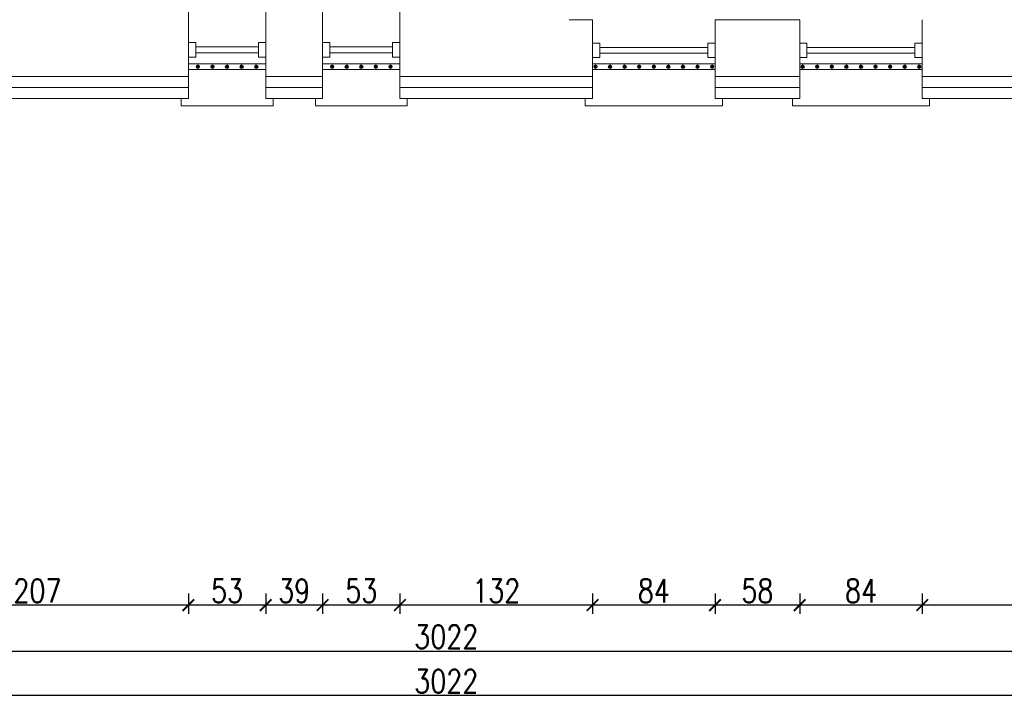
# Model space of a CAD drawing. Header units: millimetres. Extents: x 6354466 to 6508314, y -1889048 to -1342748.
# Tile 57 of 134: x 6395384 to 6402133, y -1764998 to -1760303. Entities that reach past the tile are written whole.
import ezdxf

# ---------------------------------------------------------------- set-up
doc = ezdxf.new("R2010")
doc.units = ezdxf.units.MM
doc.header["$PDMODE"] = 3
doc.header["$PDSIZE"] = 10
for name, color, linetype, lineweight in [('drzwi istn', 163, 'Continuous', 5), ('L-3', 10, 'Continuous', 18), ('L-5', 152, 'Continuous', 9), ('L-DIM', 252, 'Continuous', 5), ('L-ISTNIEJĄCE BUDYNKI', 167, 'Continuous', 5)]:
    doc.layers.add(name, color=color, linetype=linetype, lineweight=lineweight)
doc.styles.add('160', font='simplex.shx', dxfattribs={"width": 0.8, "height": 160})
doc.linetypes.add('BATTING', pattern='A,0.00254,-2.54,[134,ltypeshp.shx,S=2.54,R=0,X=-2.54,Y=0],-5.08,[134,ltypeshp.shx,S=2.54,R=180,X=2.54,Y=0],-2.54', length=10.16254)
doc.dimstyles.new('160', dxfattribs={"dimtxt": 160, "dimasz": 80, "dimexe": 60, "dimexo": 3, "dimgap": 18, "dimtad": 1, "dimdec": 0, "dimlfac": 0.1, "dimrnd": 1, "dimtxsty": '160', "dimblk": 'ARCHTICK', "dimcen": 2.5, "dimdle": 30, "dimadec": 0, "dimazin": 0, "dimtfac": 1, "dimtdec": 0, "dimtix": 1, "dimtmove": 2, "dimatfit": 0, "dimldrblk": 'NONE', "dimfxl": 0, "dimarcsym": 0})

# ---------------------------------------------------------------- blocks, each defined once
blk = doc.blocks.new('*U19')
for p, q in [((-5, 0), (-5, -5)), ((5, -5), (5, 0)), ((-5, -5), (5, -5)), ((-2, -5), (-2, -48)), ((2, -5), (2, -48)), ((-5, -53), (-5, -48)), ((-5, -48), (5, -48)), ((5, -48), (5, -53))]:
    blk.add_line(p, q)
blk = doc.blocks.new('*U20')
for p, q in [((-5, 0), (-5, -5)), ((5, -5), (5, 0)), ((-5, -5), (5, -5)), ((-2, -5), (-2, -79)), ((2, -5), (2, -79)), ((-5, -84), (-5, -79)), ((-5, -79), (5, -79)), ((5, -79), (5, -84))]:
    blk.add_line(p, q)
blk = doc.blocks.new('_ArchTick')
at = {"color": 0, "linetype": 'ByBlock', "const_width": 0.15}
blk.add_lwpolyline([(-0.5, -0.5), (0.5, 0.5)], dxfattribs=at)
blk = doc.blocks.new('*D137')
at = {"layer": 'Defpoints', "color": 0, "transparency": 16777216}
for p in [(6401570.3, -1760843.4), (6403450.3, -1760843.4), (6401570.3, -1764317.9)]:
    blk.add_point(p, dxfattribs=at)
at = {"layer": 'L-DIM', "color": 0, "lineweight": -2, "ltscale": 10, "transparency": 16777216}
for p, q in [((6401570.3, -1764237.9), (6401570.3, -1764377.9)), ((6403450.3, -1764237.9), (6403450.3, -1764377.9)), ((6403480.3, -1764317.9), (6401540.3, -1764317.9))]:
    blk.add_line(p, q, dxfattribs=at)
at = {"layer": 'L-DIM', "color": 0, "linetype": 'ByBlock', "lineweight": -2, "transparency": 16777216, "xscale": 80, "yscale": 80, "zscale": 80, "rotation": 180}
blk.add_blockref('_ArchTick', (6401570.3, -1764317.9), dxfattribs=at)
at = {"layer": 'L-DIM', "color": 0, "linetype": 'ByBlock', "lineweight": -2, "transparency": 16777216, "xscale": 80, "yscale": 80, "zscale": 80}
blk.add_blockref('_ArchTick', (6403450.3, -1764317.9), dxfattribs=at)
at = {"layer": 'L-DIM', "color": 0, "ltscale": 10, "transparency": 16777216, "insert": (6402510.3, -1764219.9), "char_height": 160, "attachment_point": 5, "style": '160'}
blk.add_mtext('188', dxfattribs=at)
blk = doc.blocks.new('_None')
blk = doc.blocks.new('*D138')
at = {"layer": 'Defpoints', "color": 0, "transparency": 16777216}
for p in [(6400730.3, -1760843.4), (6401570.3, -1760843.4), (6400730.3, -1764317.9)]:
    blk.add_point(p, dxfattribs=at)
at = {"layer": 'L-DIM', "color": 0, "lineweight": -2, "ltscale": 10, "transparency": 16777216}
for p, q in [((6400730.3, -1764237.9), (6400730.3, -1764377.9)), ((6401570.3, -1764237.9), (6401570.3, -1764377.9)), ((6401600.3, -1764317.9), (6400700.3, -1764317.9))]:
    blk.add_line(p, q, dxfattribs=at)
at = {"layer": 'L-DIM', "color": 0, "linetype": 'ByBlock', "lineweight": -2, "transparency": 16777216, "xscale": 80, "yscale": 80, "zscale": 80, "rotation": 180}
blk.add_blockref('_ArchTick', (6400730.3, -1764317.9), dxfattribs=at)
at = {"layer": 'L-DIM', "color": 0, "linetype": 'ByBlock', "lineweight": -2, "transparency": 16777216, "xscale": 80, "yscale": 80, "zscale": 80}
blk.add_blockref('_ArchTick', (6401570.3, -1764317.9), dxfattribs=at)
at = {"layer": 'L-DIM', "color": 0, "ltscale": 10, "transparency": 16777216, "insert": (6401150.3, -1764219.9), "char_height": 160, "attachment_point": 5, "style": '160'}
blk.add_mtext('84', dxfattribs=at)
blk = doc.blocks.new('*D139')
at = {"layer": 'Defpoints', "color": 0, "transparency": 16777216}
for p in [(6400150.3, -1760843.4), (6400730.3, -1760843.4), (6400150.3, -1764317.9)]:
    blk.add_point(p, dxfattribs=at)
at = {"layer": 'L-DIM', "color": 0, "lineweight": -2, "ltscale": 10, "transparency": 16777216}
for p, q in [((6400150.3, -1764237.9), (6400150.3, -1764377.9)), ((6400730.3, -1764237.9), (6400730.3, -1764377.9)), ((6400760.3, -1764317.9), (6400120.3, -1764317.9))]:
    blk.add_line(p, q, dxfattribs=at)
at = {"layer": 'L-DIM', "color": 0, "linetype": 'ByBlock', "lineweight": -2, "transparency": 16777216, "xscale": 80, "yscale": 80, "zscale": 80, "rotation": 180}
blk.add_blockref('_ArchTick', (6400150.3, -1764317.9), dxfattribs=at)
at = {"layer": 'L-DIM', "color": 0, "linetype": 'ByBlock', "lineweight": -2, "transparency": 16777216, "xscale": 80, "yscale": 80, "zscale": 80}
blk.add_blockref('_ArchTick', (6400730.3, -1764317.9), dxfattribs=at)
at = {"layer": 'L-DIM', "color": 0, "ltscale": 10, "transparency": 16777216, "insert": (6400440.3, -1764219.9), "char_height": 160, "attachment_point": 5, "style": '160'}
blk.add_mtext('58', dxfattribs=at)
blk = doc.blocks.new('*D140')
at = {"layer": 'Defpoints', "color": 0, "transparency": 16777216}
for p in [(6399310.3, -1760843.4), (6400150.3, -1760843.4), (6399310.3, -1764317.9)]:
    blk.add_point(p, dxfattribs=at)
at = {"layer": 'L-DIM', "color": 0, "lineweight": -2, "ltscale": 10, "transparency": 16777216}
for p, q in [((6399310.3, -1764237.9), (6399310.3, -1764377.9)), ((6400150.3, -1764237.9), (6400150.3, -1764377.9)), ((6400180.3, -1764317.9), (6399280.3, -1764317.9))]:
    blk.add_line(p, q, dxfattribs=at)
at = {"layer": 'L-DIM', "color": 0, "linetype": 'ByBlock', "lineweight": -2, "transparency": 16777216, "xscale": 80, "yscale": 80, "zscale": 80, "rotation": 180}
blk.add_blockref('_ArchTick', (6399310.3, -1764317.9), dxfattribs=at)
at = {"layer": 'L-DIM', "color": 0, "linetype": 'ByBlock', "lineweight": -2, "transparency": 16777216, "xscale": 80, "yscale": 80, "zscale": 80}
blk.add_blockref('_ArchTick', (6400150.3, -1764317.9), dxfattribs=at)
at = {"layer": 'L-DIM', "color": 0, "ltscale": 10, "transparency": 16777216, "insert": (6399730.3, -1764219.9), "char_height": 160, "attachment_point": 5, "style": '160'}
blk.add_mtext('84', dxfattribs=at)
blk = doc.blocks.new('*D141')
at = {"layer": 'Defpoints', "color": 0, "transparency": 16777216}
for p in [(6397990.3, -1760843.4), (6399310.3, -1760843.4), (6397990.3, -1764317.9)]:
    blk.add_point(p, dxfattribs=at)
at = {"layer": 'L-DIM', "color": 0, "lineweight": -2, "ltscale": 10, "transparency": 16777216}
for p, q in [((6397990.3, -1764237.9), (6397990.3, -1764377.9)), ((6399310.3, -1764237.9), (6399310.3, -1764377.9)), ((6399340.3, -1764317.9), (6397960.3, -1764317.9))]:
    blk.add_line(p, q, dxfattribs=at)
at = {"layer": 'L-DIM', "color": 0, "linetype": 'ByBlock', "lineweight": -2, "transparency": 16777216, "xscale": 80, "yscale": 80, "zscale": 80, "rotation": 180}
blk.add_blockref('_ArchTick', (6397990.3, -1764317.9), dxfattribs=at)
at = {"layer": 'L-DIM', "color": 0, "linetype": 'ByBlock', "lineweight": -2, "transparency": 16777216, "xscale": 80, "yscale": 80, "zscale": 80}
blk.add_blockref('_ArchTick', (6399310.3, -1764317.9), dxfattribs=at)
at = {"layer": 'L-DIM', "color": 0, "ltscale": 10, "transparency": 16777216, "insert": (6398650.3, -1764219.9), "char_height": 160, "attachment_point": 5, "style": '160'}
blk.add_mtext('132', dxfattribs=at)
blk = doc.blocks.new('*D142')
at = {"layer": 'Defpoints', "color": 0, "transparency": 16777216}
for p in [(6397460.3, -1760843.4), (6397990.3, -1760843.4), (6397460.3, -1764317.9)]:
    blk.add_point(p, dxfattribs=at)
at = {"layer": 'L-DIM', "color": 0, "lineweight": -2, "ltscale": 10, "transparency": 16777216}
for p, q in [((6397460.3, -1764237.9), (6397460.3, -1764377.9)), ((6397990.3, -1764237.9), (6397990.3, -1764377.9)), ((6398020.3, -1764317.9), (6397430.3, -1764317.9))]:
    blk.add_line(p, q, dxfattribs=at)
at = {"layer": 'L-DIM', "color": 0, "linetype": 'ByBlock', "lineweight": -2, "transparency": 16777216, "xscale": 80, "yscale": 80, "zscale": 80, "rotation": 180}
blk.add_blockref('_ArchTick', (6397460.3, -1764317.9), dxfattribs=at)
at = {"layer": 'L-DIM', "color": 0, "linetype": 'ByBlock', "lineweight": -2, "transparency": 16777216, "xscale": 80, "yscale": 80, "zscale": 80}
blk.add_blockref('_ArchTick', (6397990.3, -1764317.9), dxfattribs=at)
at = {"layer": 'L-DIM', "color": 0, "ltscale": 10, "transparency": 16777216, "insert": (6397725.3, -1764219.9), "char_height": 160, "attachment_point": 5, "style": '160'}
blk.add_mtext('53', dxfattribs=at)
blk = doc.blocks.new('*D143')
at = {"layer": 'Defpoints', "color": 0, "transparency": 16777216}
for p in [(6397070.3, -1760843.4), (6397460.3, -1760843.4), (6397070.3, -1764317.9)]:
    blk.add_point(p, dxfattribs=at)
at = {"layer": 'L-DIM', "color": 0, "lineweight": -2, "ltscale": 10, "transparency": 16777216}
for p, q in [((6397070.3, -1764237.9), (6397070.3, -1764377.9)), ((6397460.3, -1764237.9), (6397460.3, -1764377.9)), ((6397490.3, -1764317.9), (6397040.3, -1764317.9))]:
    blk.add_line(p, q, dxfattribs=at)
at = {"layer": 'L-DIM', "color": 0, "linetype": 'ByBlock', "lineweight": -2, "transparency": 16777216, "xscale": 80, "yscale": 80, "zscale": 80, "rotation": 180}
blk.add_blockref('_ArchTick', (6397070.3, -1764317.9), dxfattribs=at)
at = {"layer": 'L-DIM', "color": 0, "linetype": 'ByBlock', "lineweight": -2, "transparency": 16777216, "xscale": 80, "yscale": 80, "zscale": 80}
blk.add_blockref('_ArchTick', (6397460.3, -1764317.9), dxfattribs=at)
at = {"layer": 'L-DIM', "color": 0, "ltscale": 10, "transparency": 16777216, "insert": (6397265.3, -1764219.9), "char_height": 160, "attachment_point": 5, "style": '160'}
blk.add_mtext('39', dxfattribs=at)
blk = doc.blocks.new('*D144')
at = {"layer": 'Defpoints', "color": 0, "transparency": 16777216}
for p in [(6396540.3, -1760843.4), (6397070.3, -1760843.4), (6396540.3, -1764317.9)]:
    blk.add_point(p, dxfattribs=at)
at = {"layer": 'L-DIM', "color": 0, "lineweight": -2, "ltscale": 10, "transparency": 16777216}
for p, q in [((6396540.3, -1764237.9), (6396540.3, -1764377.9)), ((6397070.3, -1764237.9), (6397070.3, -1764377.9)), ((6397100.3, -1764317.9), (6396510.3, -1764317.9))]:
    blk.add_line(p, q, dxfattribs=at)
at = {"layer": 'L-DIM', "color": 0, "linetype": 'ByBlock', "lineweight": -2, "transparency": 16777216, "xscale": 80, "yscale": 80, "zscale": 80, "rotation": 180}
blk.add_blockref('_ArchTick', (6396540.3, -1764317.9), dxfattribs=at)
at = {"layer": 'L-DIM', "color": 0, "linetype": 'ByBlock', "lineweight": -2, "transparency": 16777216, "xscale": 80, "yscale": 80, "zscale": 80}
blk.add_blockref('_ArchTick', (6397070.3, -1764317.9), dxfattribs=at)
at = {"layer": 'L-DIM', "color": 0, "ltscale": 10, "transparency": 16777216, "insert": (6396805.3, -1764219.9), "char_height": 160, "attachment_point": 5, "style": '160'}
blk.add_mtext('53', dxfattribs=at)
blk = doc.blocks.new('*D145')
at = {"layer": 'Defpoints', "color": 0, "transparency": 16777216}
for p in [(6394470.3, -1760843.4), (6396540.3, -1760843.4), (6394470.3, -1764317.9)]:
    blk.add_point(p, dxfattribs=at)
at = {"layer": 'L-DIM', "color": 0, "lineweight": -2, "ltscale": 10, "transparency": 16777216}
for p, q in [((6394470.3, -1764237.9), (6394470.3, -1764377.9)), ((6396540.3, -1764237.9), (6396540.3, -1764377.9)), ((6396570.3, -1764317.9), (6394440.3, -1764317.9))]:
    blk.add_line(p, q, dxfattribs=at)
at = {"layer": 'L-DIM', "color": 0, "linetype": 'ByBlock', "lineweight": -2, "transparency": 16777216, "xscale": 80, "yscale": 80, "zscale": 80, "rotation": 180}
blk.add_blockref('_ArchTick', (6394470.3, -1764317.9), dxfattribs=at)
at = {"layer": 'L-DIM', "color": 0, "linetype": 'ByBlock', "lineweight": -2, "transparency": 16777216, "xscale": 80, "yscale": 80, "zscale": 80}
blk.add_blockref('_ArchTick', (6396540.3, -1764317.9), dxfattribs=at)
at = {"layer": 'L-DIM', "color": 0, "ltscale": 10, "transparency": 16777216, "insert": (6395505.3, -1764219.9), "char_height": 160, "attachment_point": 5, "style": '160'}
blk.add_mtext('207', dxfattribs=at)
blk = doc.blocks.new('*D157')
at = {"layer": 'Defpoints', "color": 0, "ltscale": 10, "transparency": 16777216}
for p in [(6383200.3, -1760693.4), (6413415.3, -1760843.4), (6383200.3, -1764938.3)]:
    blk.add_point(p, dxfattribs=at)
at = {"layer": 'L-DIM', "color": 0, "lineweight": -2, "ltscale": 10, "transparency": 16777216}
for p, q in [((6383200.3, -1764858.3), (6383200.3, -1764998.3)), ((6413415.3, -1764858.3), (6413415.3, -1764998.3)), ((6413445.3, -1764938.3), (6383170.3, -1764938.3))]:
    blk.add_line(p, q, dxfattribs=at)
at = {"layer": 'L-DIM', "color": 0, "lineweight": -2, "ltscale": 10, "transparency": 16777216, "xscale": 80, "yscale": 80, "zscale": 80, "rotation": 180}
blk.add_blockref('_ArchTick', (6383200.3, -1764938.3), dxfattribs=at)
at = {"layer": 'L-DIM', "color": 0, "lineweight": -2, "ltscale": 10, "transparency": 16777216, "xscale": 80, "yscale": 80, "zscale": 80}
blk.add_blockref('_ArchTick', (6413415.3, -1764938.3), dxfattribs=at)
at = {"layer": 'L-DIM', "color": 0, "ltscale": 10, "transparency": 16777216, "insert": (6398307.8, -1764840.3), "char_height": 160, "attachment_point": 5, "style": '160'}
blk.add_mtext('3022', dxfattribs=at)
blk = doc.blocks.new('*D462')
at = {"layer": 'Defpoints', "color": 0, "transparency": 16777216}
for p in [(6383200.3, -1760693.4), (6413415.3, -1760693.4), (6413415.3, -1764632.8)]:
    blk.add_point(p, dxfattribs=at)
at = {"layer": 'L-DIM', "color": 0, "lineweight": -2, "ltscale": 10, "transparency": 16777216}
for p, q in [((6383200.3, -1764552.8), (6383200.3, -1764692.8)), ((6413415.3, -1764552.8), (6413415.3, -1764692.8)), ((6383170.3, -1764632.8), (6413445.3, -1764632.8))]:
    blk.add_line(p, q, dxfattribs=at)
at = {"layer": 'L-DIM', "color": 0, "linetype": 'ByBlock', "lineweight": -2, "transparency": 16777216, "xscale": 80, "yscale": 80, "zscale": 80, "rotation": 180}
blk.add_blockref('_ArchTick', (6383200.3, -1764632.8), dxfattribs=at)
at = {"layer": 'L-DIM', "color": 0, "linetype": 'ByBlock', "lineweight": -2, "transparency": 16777216, "xscale": 80, "yscale": 80, "zscale": 80}
blk.add_blockref('_ArchTick', (6413415.3, -1764632.8), dxfattribs=at)
at = {"layer": 'L-DIM', "color": 0, "ltscale": 10, "transparency": 16777216, "insert": (6398307.8, -1764534.8), "char_height": 160, "attachment_point": 5, "style": '160'}
blk.add_mtext('3022', dxfattribs=at)

msp = doc.modelspace()

# ---------------------------------------------------------------- linework, layer by layer
at = {"layer": 'L-3', "ltscale": 10}
for p, q in [((6396540.3, -1760693.4), (6394470.3, -1760693.4)), ((6396540.3, -1760693.4), (6396540.3, -1760843.4)), ((6397460.3, -1760693.4), (6397070.3, -1760693.4)), ((6397070.3, -1760693.4), (6397070.3, -1760843.4)), ((6397460.3, -1760693.4), (6397460.3, -1760843.4)), ((6399310.3, -1760693.4), (6397990.3, -1760693.4)), ((6397990.3, -1760693.4), (6397990.3, -1760843.4)), ((6399310.3, -1760693.4), (6399310.3, -1760843.4)), ((6400150.3, -1760693.4), (6400730.3, -1760693.4)), ((6400150.3, -1760693.4), (6400150.3, -1760843.4)), ((6400730.3, -1760693.4), (6400730.3, -1760843.4)), ((6403450.3, -1760693.4), (6401570.3, -1760693.4)), ((6401570.3, -1760693.4), (6401570.3, -1760843.4)), ((6396540.3, -1760843.4), (6394470.3, -1760843.4)), ((6397460.3, -1760843.4), (6397070.3, -1760843.4)), ((6399310.3, -1760843.4), (6397990.3, -1760843.4)), ((6400730.3, -1760843.4), (6400150.3, -1760843.4)), ((6403450.3, -1760843.4), (6401570.3, -1760843.4))]:
    msp.add_line(p, q, dxfattribs=at)
at = {"layer": 'L-3', "linetype": 'BATTING', "ltscale": 7}
for p, q in [((6396540.3, -1760768.4), (6394470.3, -1760768.4)), ((6397460.3, -1760768.4), (6397070.3, -1760768.4)), ((6399310.3, -1760768.4), (6397990.3, -1760768.4)), ((6400730.3, -1760768.4), (6400150.3, -1760768.4)), ((6403450.3, -1760768.4), (6401570.3, -1760768.4))]:
    msp.add_line(p, q, dxfattribs=at)
at = {"layer": 'L-3', "ltscale": 10}
for points in [[(6396540.3, -1760645.6), (6397070.3, -1760645.6), (6397070.3, -1760605.6), (6396540.3, -1760605.6)], [(6397990.3, -1760645.6), (6397460.3, -1760645.6), (6397460.3, -1760605.6), (6397990.3, -1760605.6)]]:
    msp.add_lwpolyline(points, close=True, dxfattribs=at)
at = {"layer": 'L-3'}
for points in [[(6399310.3, -1760645.6), (6400150.3, -1760645.6), (6400150.3, -1760605.6), (6399310.3, -1760605.6)], [(6400730.3, -1760645.6), (6401570.3, -1760645.6), (6401570.3, -1760605.6), (6400730.3, -1760605.6)]]:
    msp.add_lwpolyline(points, close=True, dxfattribs=at)
at = {"layer": 'L-3', "ltscale": 10}
for centre, radius in [((6396605.3, -1760625.6), 12), ((6396605.3, -1760625.6), 11), ((6396605.3, -1760625.6), 10), ((6396605.3, -1760625.6), 9), ((6396605.3, -1760625.6), 8), ((6396605.3, -1760625.6), 7), ((6396605.3, -1760625.6), 6), ((6396605.3, -1760625.6), 5), ((6396605.3, -1760625.6), 4), ((6396605.3, -1760625.6), 3), ((6396605.3, -1760625.6), 3), ((6396605.3, -1760625.6), 2), ((6396605.3, -1760625.6), 1), ((6396705.3, -1760625.6), 12), ((6396705.3, -1760625.6), 11), ((6396705.3, -1760625.6), 10), ((6396705.3, -1760625.6), 9), ((6396705.3, -1760625.6), 8), ((6396705.3, -1760625.6), 7), ((6396705.3, -1760625.6), 6), ((6396705.3, -1760625.6), 5), ((6396705.3, -1760625.6), 4), ((6396705.3, -1760625.6), 3), ((6396705.3, -1760625.6), 3), ((6396705.3, -1760625.6), 2), ((6396705.3, -1760625.6), 1), ((6396805.3, -1760625.6), 12), ((6396805.3, -1760625.6), 11), ((6396805.3, -1760625.6), 10), ((6396805.3, -1760625.6), 9), ((6396805.3, -1760625.6), 8), ((6396805.3, -1760625.6), 7), ((6396805.3, -1760625.6), 6), ((6396805.3, -1760625.6), 5), ((6396805.3, -1760625.6), 4), ((6396805.3, -1760625.6), 3), ((6396805.3, -1760625.6), 3), ((6396805.3, -1760625.6), 2), ((6396805.3, -1760625.6), 1), ((6396905.3, -1760625.6), 12), ((6396905.3, -1760625.6), 11), ((6396905.3, -1760625.6), 10), ((6396905.3, -1760625.6), 9), ((6396905.3, -1760625.6), 8), ((6396905.3, -1760625.6), 7), ((6396905.3, -1760625.6), 6), ((6396905.3, -1760625.6), 5), ((6396905.3, -1760625.6), 4), ((6396905.3, -1760625.6), 3), ((6396905.3, -1760625.6), 3), ((6396905.3, -1760625.6), 2), ((6396905.3, -1760625.6), 1), ((6397005.3, -1760625.6), 12), ((6397005.3, -1760625.6), 11), ((6397005.3, -1760625.6), 10), ((6397005.3, -1760625.6), 9), ((6397005.3, -1760625.6), 8), ((6397005.3, -1760625.6), 7), ((6397005.3, -1760625.6), 6), ((6397005.3, -1760625.6), 5), ((6397005.3, -1760625.6), 4), ((6397005.3, -1760625.6), 3), ((6397005.3, -1760625.6), 3), ((6397005.3, -1760625.6), 2), ((6397005.3, -1760625.6), 1), ((6397525.3, -1760625.6), 12), ((6397525.3, -1760625.6), 11), ((6397525.3, -1760625.6), 10), ((6397525.3, -1760625.6), 9), ((6397525.3, -1760625.6), 8), ((6397525.3, -1760625.6), 7), ((6397525.3, -1760625.6), 6), ((6397525.3, -1760625.6), 5), ((6397525.3, -1760625.6), 4), ((6397525.3, -1760625.6), 3), ((6397525.3, -1760625.6), 3), ((6397525.3, -1760625.6), 2), ((6397525.3, -1760625.6), 1), ((6397625.3, -1760625.6), 12), ((6397625.3, -1760625.6), 11), ((6397625.3, -1760625.6), 10), ((6397625.3, -1760625.6), 9), ((6397625.3, -1760625.6), 8), ((6397625.3, -1760625.6), 7), ((6397625.3, -1760625.6), 6), ((6397625.3, -1760625.6), 5), ((6397625.3, -1760625.6), 4), ((6397625.3, -1760625.6), 3), ((6397625.3, -1760625.6), 3), ((6397625.3, -1760625.6), 2), ((6397625.3, -1760625.6), 1), ((6397725.3, -1760625.6), 12), ((6397725.3, -1760625.6), 11), ((6397725.3, -1760625.6), 10), ((6397725.3, -1760625.6), 9), ((6397725.3, -1760625.6), 8), ((6397725.3, -1760625.6), 7), ((6397725.3, -1760625.6), 6), ((6397725.3, -1760625.6), 5), ((6397725.3, -1760625.6), 4), ((6397725.3, -1760625.6), 3), ((6397725.3, -1760625.6), 3), ((6397725.3, -1760625.6), 2), ((6397725.3, -1760625.6), 1), ((6397825.3, -1760625.6), 12), ((6397825.3, -1760625.6), 11), ((6397825.3, -1760625.6), 10), ((6397825.3, -1760625.6), 9), ((6397825.3, -1760625.6), 8), ((6397825.3, -1760625.6), 7), ((6397825.3, -1760625.6), 6), ((6397825.3, -1760625.6), 5), ((6397825.3, -1760625.6), 4), ((6397825.3, -1760625.6), 3), ((6397825.3, -1760625.6), 3), ((6397825.3, -1760625.6), 2), ((6397825.3, -1760625.6), 1), ((6397925.3, -1760625.6), 12), ((6397925.3, -1760625.6), 11), ((6397925.3, -1760625.6), 10), ((6397925.3, -1760625.6), 9), ((6397925.3, -1760625.6), 8), ((6397925.3, -1760625.6), 7), ((6397925.3, -1760625.6), 6), ((6397925.3, -1760625.6), 5), ((6397925.3, -1760625.6), 4), ((6397925.3, -1760625.6), 3), ((6397925.3, -1760625.6), 3), ((6397925.3, -1760625.6), 2), ((6397925.3, -1760625.6), 1)]:
    msp.add_circle(centre, radius, dxfattribs=at)
at = {"layer": 'L-3'}
for centre, radius in [((6399330.3, -1760625.6), 12), ((6399330.3, -1760625.6), 11), ((6399330.3, -1760625.6), 10), ((6399330.3, -1760625.6), 9), ((6399330.3, -1760625.6), 8), ((6399330.3, -1760625.6), 7), ((6399330.3, -1760625.6), 6), ((6399330.3, -1760625.6), 5), ((6399330.3, -1760625.6), 4), ((6399330.3, -1760625.6), 3), ((6399330.3, -1760625.6), 3), ((6399330.3, -1760625.6), 2), ((6399330.3, -1760625.6), 1), ((6399430.3, -1760625.6), 12), ((6399430.3, -1760625.6), 11), ((6399430.3, -1760625.6), 10), ((6399430.3, -1760625.6), 9), ((6399430.3, -1760625.6), 8), ((6399430.3, -1760625.6), 7), ((6399430.3, -1760625.6), 6), ((6399430.3, -1760625.6), 5), ((6399430.3, -1760625.6), 4), ((6399430.3, -1760625.6), 3), ((6399430.3, -1760625.6), 3), ((6399430.3, -1760625.6), 2), ((6399430.3, -1760625.6), 1), ((6399530.3, -1760625.6), 12), ((6399530.3, -1760625.6), 11), ((6399530.3, -1760625.6), 10), ((6399530.3, -1760625.6), 9), ((6399530.3, -1760625.6), 8), ((6399530.3, -1760625.6), 7), ((6399530.3, -1760625.6), 6), ((6399530.3, -1760625.6), 5), ((6399530.3, -1760625.6), 4), ((6399530.3, -1760625.6), 3), ((6399530.3, -1760625.6), 3), ((6399530.3, -1760625.6), 2), ((6399530.3, -1760625.6), 1), ((6399630.3, -1760625.6), 12), ((6399630.3, -1760625.6), 11), ((6399630.3, -1760625.6), 10), ((6399630.3, -1760625.6), 9), ((6399630.3, -1760625.6), 8), ((6399630.3, -1760625.6), 7), ((6399630.3, -1760625.6), 6), ((6399630.3, -1760625.6), 5), ((6399630.3, -1760625.6), 4), ((6399630.3, -1760625.6), 3), ((6399630.3, -1760625.6), 3), ((6399630.3, -1760625.6), 2), ((6399630.3, -1760625.6), 1), ((6399730.3, -1760625.6), 12), ((6399730.3, -1760625.6), 11), ((6399730.3, -1760625.6), 10), ((6399730.3, -1760625.6), 9), ((6399730.3, -1760625.6), 8), ((6399730.3, -1760625.6), 7), ((6399730.3, -1760625.6), 6), ((6399730.3, -1760625.6), 5), ((6399730.3, -1760625.6), 4), ((6399730.3, -1760625.6), 3), ((6399730.3, -1760625.6), 3), ((6399730.3, -1760625.6), 2), ((6399730.3, -1760625.6), 1), ((6399830.3, -1760625.6), 12), ((6399830.3, -1760625.6), 11), ((6399830.3, -1760625.6), 10), ((6399830.3, -1760625.6), 9), ((6399830.3, -1760625.6), 8), ((6399830.3, -1760625.6), 7), ((6399830.3, -1760625.6), 6), ((6399830.3, -1760625.6), 5), ((6399830.3, -1760625.6), 4), ((6399830.3, -1760625.6), 3), ((6399830.3, -1760625.6), 3), ((6399830.3, -1760625.6), 2), ((6399830.3, -1760625.6), 1), ((6399930.3, -1760625.6), 12), ((6399930.3, -1760625.6), 11), ((6399930.3, -1760625.6), 10), ((6399930.3, -1760625.6), 9), ((6399930.3, -1760625.6), 8), ((6399930.3, -1760625.6), 7), ((6399930.3, -1760625.6), 6), ((6399930.3, -1760625.6), 5), ((6399930.3, -1760625.6), 4), ((6399930.3, -1760625.6), 3), ((6399930.3, -1760625.6), 3), ((6399930.3, -1760625.6), 2), ((6399930.3, -1760625.6), 1), ((6400030.3, -1760625.6), 12), ((6400030.3, -1760625.6), 11), ((6400030.3, -1760625.6), 10), ((6400030.3, -1760625.6), 9), ((6400030.3, -1760625.6), 8), ((6400030.3, -1760625.6), 7), ((6400030.3, -1760625.6), 6), ((6400030.3, -1760625.6), 5), ((6400030.3, -1760625.6), 4), ((6400030.3, -1760625.6), 3), ((6400030.3, -1760625.6), 3), ((6400030.3, -1760625.6), 2), ((6400030.3, -1760625.6), 1), ((6400130.3, -1760625.6), 12), ((6400130.3, -1760625.6), 11), ((6400130.3, -1760625.6), 10), ((6400130.3, -1760625.6), 9), ((6400130.3, -1760625.6), 8), ((6400130.3, -1760625.6), 7), ((6400130.3, -1760625.6), 6), ((6400130.3, -1760625.6), 5), ((6400130.3, -1760625.6), 4), ((6400130.3, -1760625.6), 3), ((6400130.3, -1760625.6), 3), ((6400130.3, -1760625.6), 2), ((6400130.3, -1760625.6), 1), ((6400750.3, -1760625.6), 12), ((6400750.3, -1760625.6), 11), ((6400750.3, -1760625.6), 10), ((6400750.3, -1760625.6), 9), ((6400750.3, -1760625.6), 8), ((6400750.3, -1760625.6), 7), ((6400750.3, -1760625.6), 6), ((6400750.3, -1760625.6), 5), ((6400750.3, -1760625.6), 4), ((6400750.3, -1760625.6), 3), ((6400750.3, -1760625.6), 3), ((6400750.3, -1760625.6), 2), ((6400750.3, -1760625.6), 1), ((6400850.3, -1760625.6), 12), ((6400850.3, -1760625.6), 11), ((6400850.3, -1760625.6), 10), ((6400850.3, -1760625.6), 9), ((6400850.3, -1760625.6), 8), ((6400850.3, -1760625.6), 7), ((6400850.3, -1760625.6), 6), ((6400850.3, -1760625.6), 5), ((6400850.3, -1760625.6), 4), ((6400850.3, -1760625.6), 3), ((6400850.3, -1760625.6), 3), ((6400850.3, -1760625.6), 2), ((6400850.3, -1760625.6), 1), ((6400950.3, -1760625.6), 12), ((6400950.3, -1760625.6), 11), ((6400950.3, -1760625.6), 10), ((6400950.3, -1760625.6), 9), ((6400950.3, -1760625.6), 8), ((6400950.3, -1760625.6), 7), ((6400950.3, -1760625.6), 6), ((6400950.3, -1760625.6), 5), ((6400950.3, -1760625.6), 4), ((6400950.3, -1760625.6), 3), ((6400950.3, -1760625.6), 3), ((6400950.3, -1760625.6), 2), ((6400950.3, -1760625.6), 1), ((6401050.3, -1760625.6), 12), ((6401050.3, -1760625.6), 11), ((6401050.3, -1760625.6), 10), ((6401050.3, -1760625.6), 9), ((6401050.3, -1760625.6), 8), ((6401050.3, -1760625.6), 7), ((6401050.3, -1760625.6), 6), ((6401050.3, -1760625.6), 5), ((6401050.3, -1760625.6), 4), ((6401050.3, -1760625.6), 3), ((6401050.3, -1760625.6), 3), ((6401050.3, -1760625.6), 2), ((6401050.3, -1760625.6), 1), ((6401150.3, -1760625.6), 12), ((6401150.3, -1760625.6), 11), ((6401150.3, -1760625.6), 10), ((6401150.3, -1760625.6), 9), ((6401150.3, -1760625.6), 8), ((6401150.3, -1760625.6), 7), ((6401150.3, -1760625.6), 6), ((6401150.3, -1760625.6), 5), ((6401150.3, -1760625.6), 4), ((6401150.3, -1760625.6), 3), ((6401150.3, -1760625.6), 3), ((6401150.3, -1760625.6), 2), ((6401150.3, -1760625.6), 1), ((6401250.3, -1760625.6), 12), ((6401250.3, -1760625.6), 11), ((6401250.3, -1760625.6), 10), ((6401250.3, -1760625.6), 9), ((6401250.3, -1760625.6), 8), ((6401250.3, -1760625.6), 7), ((6401250.3, -1760625.6), 6), ((6401250.3, -1760625.6), 5), ((6401250.3, -1760625.6), 4), ((6401250.3, -1760625.6), 3), ((6401250.3, -1760625.6), 3), ((6401250.3, -1760625.6), 2), ((6401250.3, -1760625.6), 1), ((6401350.3, -1760625.6), 12), ((6401350.3, -1760625.6), 11), ((6401350.3, -1760625.6), 10), ((6401350.3, -1760625.6), 9), ((6401350.3, -1760625.6), 8), ((6401350.3, -1760625.6), 7), ((6401350.3, -1760625.6), 6), ((6401350.3, -1760625.6), 5), ((6401350.3, -1760625.6), 4), ((6401350.3, -1760625.6), 3), ((6401350.3, -1760625.6), 3), ((6401350.3, -1760625.6), 2), ((6401350.3, -1760625.6), 1), ((6401450.3, -1760625.6), 12), ((6401450.3, -1760625.6), 11), ((6401450.3, -1760625.6), 10), ((6401450.3, -1760625.6), 9), ((6401450.3, -1760625.6), 8), ((6401450.3, -1760625.6), 7), ((6401450.3, -1760625.6), 6), ((6401450.3, -1760625.6), 5), ((6401450.3, -1760625.6), 4), ((6401450.3, -1760625.6), 3), ((6401450.3, -1760625.6), 3), ((6401450.3, -1760625.6), 2), ((6401450.3, -1760625.6), 1), ((6401550.3, -1760625.6), 12), ((6401550.3, -1760625.6), 11), ((6401550.3, -1760625.6), 10), ((6401550.3, -1760625.6), 9), ((6401550.3, -1760625.6), 8), ((6401550.3, -1760625.6), 7), ((6401550.3, -1760625.6), 6), ((6401550.3, -1760625.6), 5), ((6401550.3, -1760625.6), 4), ((6401550.3, -1760625.6), 3), ((6401550.3, -1760625.6), 3), ((6401550.3, -1760625.6), 2), ((6401550.3, -1760625.6), 1)]:
    msp.add_circle(centre, radius, dxfattribs=at)
at = {"layer": 'L-5'}
for p, q in [((6396490.3, -1760843.4), (6396490.3, -1760893.4)), ((6397120.3, -1760893.4), (6397120.3, -1760843.4)), ((6397410.3, -1760893.4), (6397410.3, -1760843.4)), ((6398040.3, -1760843.4), (6398040.3, -1760893.4)), ((6399260.3, -1760843.4), (6399260.3, -1760893.4)), ((6400200.3, -1760893.4), (6400200.3, -1760843.4)), ((6400680.3, -1760843.4), (6400680.3, -1760893.4)), ((6401620.3, -1760893.4), (6401620.3, -1760843.4)), ((6396490.3, -1760893.4), (6397120.3, -1760893.4)), ((6398040.3, -1760893.4), (6397410.3, -1760893.4)), ((6399260.3, -1760893.4), (6400200.3, -1760893.4)), ((6400680.3, -1760893.4), (6401620.3, -1760893.4))]:
    msp.add_line(p, q, dxfattribs=at)
at = {"layer": 'L-ISTNIEJĄCE BUDYNKI'}
for p, q in [((6396540.3, -1760693.4), (6396540.3, -1760243.4)), ((6397070.3, -1760243.4), (6397070.3, -1760693.4)), ((6397460.3, -1760243.4), (6397460.3, -1760693.4)), ((6397990.3, -1760693.4), (6397990.3, -1760243.4)), ((6399150.3, -1760303.4), (6399310.3, -1760303.4)), ((6399310.3, -1760303.4), (6399310.3, -1760693.4)), ((6400150.3, -1760303.4), (6400730.3, -1760303.4)), ((6400150.3, -1760303.4), (6400150.3, -1760693.4)), ((6400730.3, -1760303.4), (6400730.3, -1760693.4)), ((6401570.3, -1760303.4), (6401570.3, -1760693.4))]:
    msp.add_line(p, q, dxfattribs=at)

# ---------------------------------------------------------------- block references
at = {"layer": 'drzwi istn', "xscale": -10, "yscale": 10, "zscale": 10, "rotation": 270}
for name, p in [('*U19', (6397070.3, -1760509.7)), ('*U19', (6397990.3, -1760509.7)), ('*U20', (6400150.3, -1760513.3)), ('*U20', (6401570.3, -1760513.3))]:
    msp.add_blockref(name, p, dxfattribs=at)

# ---------------------------------------------------------------- dimensions: what is measured, and where the dimension line sits
at = {"layer": 'L-DIM', "ltscale": 10}
for base, p1, p2, picture, middle in [((6383200.3487778, -1764938.3074723), (6413415.3487778, -1760843.3827957), (6383200.3487778, -1760693.3827957), '*D157', (6398307.8487778, -1764840.3074723)), ((6413415.3487778, -1764632.7571858), (6383200.3487778, -1760693.3827957), (6413415.3487778, -1760693.3827957), '*D462', (6398307.8487778, -1764534.7571858)), ((6394470.3, -1764317.9), (6396540.3, -1760843.4), (6394470.3, -1760843.4), '*D145', (6395505.3, -1764219.9)), ((6396540.3, -1764317.9), (6397070.3, -1760843.4), (6396540.3, -1760843.4), '*D144', (6396805.3, -1764219.9)), ((6397070.3, -1764317.9), (6397460.3, -1760843.4), (6397070.3, -1760843.4), '*D143', (6397265.3, -1764219.9)), ((6397460.3, -1764317.9), (6397990.3, -1760843.4), (6397460.3, -1760843.4), '*D142', (6397725.3, -1764219.9)), ((6397990.3, -1764317.9), (6399310.3, -1760843.4), (6397990.3, -1760843.4), '*D141', (6398650.3, -1764219.9)), ((6399310.3, -1764317.9), (6400150.3, -1760843.4), (6399310.3, -1760843.4), '*D140', (6399730.3, -1764219.9)), ((6400150.3, -1764317.9), (6400730.3, -1760843.4), (6400150.3, -1760843.4), '*D139', (6400440.3, -1764219.9)), ((6400730.3, -1764317.9), (6401570.3, -1760843.4), (6400730.3, -1760843.4), '*D138', (6401150.3, -1764219.9)), ((6401570.3, -1764317.9), (6403450.3, -1760843.4), (6401570.3, -1760843.4), '*D137', (6402510.3, -1764219.9))]:
    dim = msp.add_linear_dim(base=base, p1=p1, p2=p2, dimstyle='160', override={"dimlfac": 0.1}, dxfattribs=at)
    dim.commit()
    dim.dimension.update_dxf_attribs({"geometry": picture, "text_midpoint": middle})

doc.saveas('drawing.dxf')
